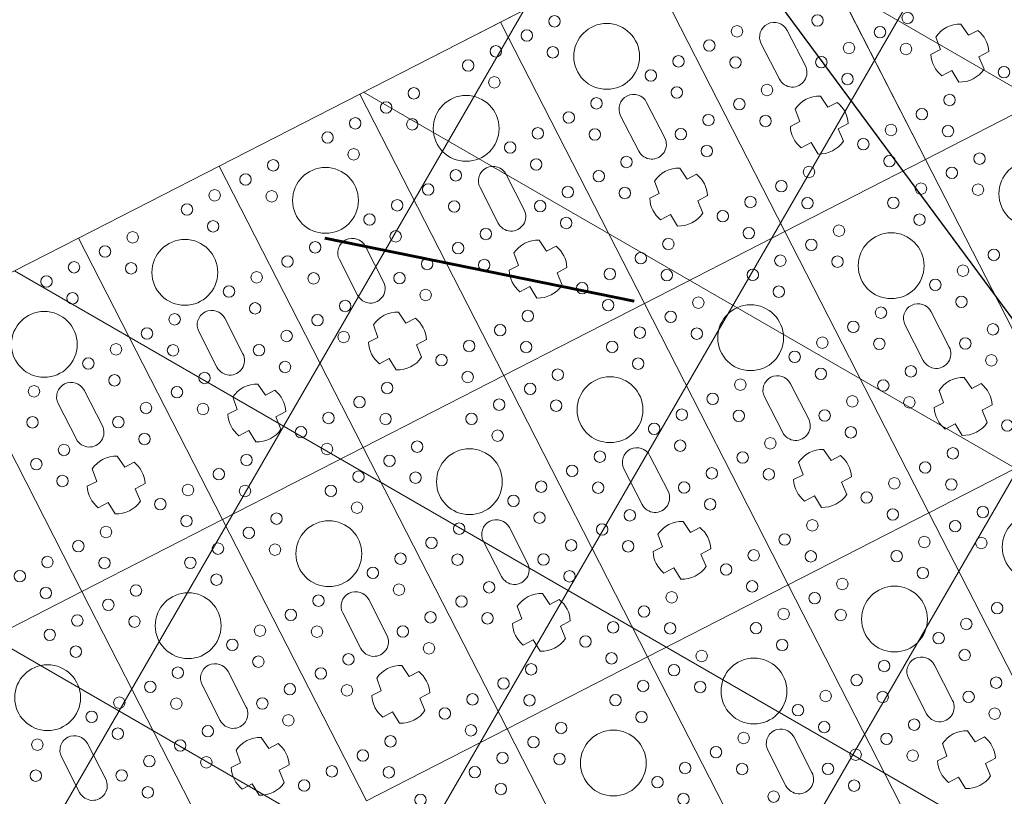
# Model space of a CAD drawing. Header units: metres. Extents: x 7472034 to 8440138, y 5890133 to 5961460.
# Tile 49 of 103: x 8439518.93 to 8439522.67, y 5890371.88 to 5890374.83. Entities that reach past the tile are written whole.
import ezdxf
from ezdxf import colors
from ezdxf.entities.mleader import LeaderData, LeaderLine
from ezdxf.math import Vec2, Vec3

# ---------------------------------------------------------------- set-up
doc = ezdxf.new("R2010")
doc.units = ezdxf.units.M
doc.header["$MEASUREMENT"] = 0
for name, pattern in [('$0$L218_500', [1, 0.5, -0.5]), ('ACAD_ISO03W100', [30, 12, -18]), ('DASHDOT', [25.399999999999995, 12.7, -6.349999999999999, 0, -6.349999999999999]), ('DASHED', [19.049999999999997, 12.7, -6.349999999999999])]:
    doc.linetypes.add(name, pattern=pattern)
doc.layers.get('0').update_dxf_attribs({"linetype": 'CONTINUOUS', "lineweight": 5})
for name, color, linetype, lineweight in [('__GRANICA', 5, 'ACAD_ISO03W100', 80), ('_IS.BLOK.KD.doziemne', 7, 'CONTINUOUS', 5), ('_IS.TCH.V.oddzialywanie', 30, 'DASHED', 60), ('_IS.TCH.V.skrzynki.0', 101, 'CONTINUOUS', 20), ('_IS.TCH.V.skrzynki.1', 97, 'CONTINUOUS', 20), ('_IS.TCH.V.skrzynki.2', 93, 'CONTINUOUS', 20)]:
    doc.layers.add(name, color=color, linetype=linetype, lineweight=lineweight)
doc.layers.add('_IS.A.śmieci', color=21, linetype='CONTINUOUS', lineweight=30, plot=False)
doc.styles.add('RS', font='Romans.shx', dxfattribs={"width": 0.7})

# ---------------------------------------------------------------- blocks, each defined once
blk = doc.blocks.new('A$C57F34CC8')
at = {"layer": '__GRANICA', "color": 246, "lineweight": 60, "ltscale": 0.1}
blk.add_lwpolyline([(104.5474768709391, 61.49084398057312), (124.7534257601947, 8.664832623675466), (116.2782638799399, -2.598389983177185e-07), (87.50180485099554, 5.853071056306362), (75.53745610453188, 9.185393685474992), (65.1202681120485, 10.79332474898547), (52.65768154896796, 12.23814885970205), (35.11359243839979, 14.25579591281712), (31.17050394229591, 14.72508112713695), (-8.847564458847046e-07, 23.87893649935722)], dxfattribs=at)
blk = doc.blocks.new('*U25')
at = {"lineweight": 5}
for p, q in [((1200, 6599.400023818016), (1200, 5999.399999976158)), ((1200.000047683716, 5999.399999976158), (1200.000047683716, 6599.400023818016)), ((854.2000353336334, 6399.411807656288), (854.2000353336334, 6359.277798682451)), ((945.2517032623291, 6357.341433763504), (945.2517032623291, 6399.661098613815)), ((854.2000353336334, 6359.277798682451), (803.9970001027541, 6353.097492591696)), ((995.8718986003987, 6353.33129808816), (945.2517032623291, 6357.341433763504)), ((803.9970001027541, 6245.702531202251), (854.2000353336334, 6239.522225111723)), ((854.2000353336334, 6239.522225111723), (854.2000353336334, 6199.388216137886)), ((945.2517032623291, 6241.45859003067), (995.8718986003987, 6245.468725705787)), ((945.2517032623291, 6199.138925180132), (945.2517032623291, 6241.45859003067)), ((1200.000047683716, 5999.400023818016), (0, 5999.400023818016)), ((0, 5999.399999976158), (1200.000047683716, 5999.399999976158)), ((1200, 5999.400023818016), (1200, 5399.399999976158)), ((2400.000047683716, 5999.400023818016), (1200, 5999.400023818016)), ((1200, 5999.399999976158), (2400.000047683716, 5999.399999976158)), ((1200.000047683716, 5399.399999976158), (1200.000047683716, 5999.400023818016)), ((2400, 5999.400023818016), (2400, 5399.399999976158)), ((2400.000047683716, 5399.399999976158), (2400.000047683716, 5999.400023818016)), ((854.2000353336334, 5799.411807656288), (854.2000353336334, 5759.277798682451)), ((945.2517032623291, 5757.341433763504), (945.2517032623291, 5799.661098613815)), ((2054.200035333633, 5799.411807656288), (2054.200035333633, 5759.277798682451)), ((2145.251703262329, 5757.341433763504), (2145.251703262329, 5799.661098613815)), ((675.6000235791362, 5754.900012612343), (524.4000235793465, 5754.900011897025)), ((854.2000353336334, 5759.277798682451), (803.9970001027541, 5753.097492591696)), ((995.8718986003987, 5753.33129808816), (945.2517032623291, 5757.341433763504)), ((1875.600023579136, 5754.900012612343), (1724.400023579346, 5754.900011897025)), ((2054.200035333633, 5759.277798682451), (2003.997000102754, 5753.097492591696)), ((2195.871898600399, 5753.33129808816), (2145.251703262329, 5757.341433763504)), ((524.4000238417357, 5643.900011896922), (675.6000238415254, 5643.900011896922)), ((803.9970001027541, 5645.702531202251), (854.2000353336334, 5639.522225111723)), ((854.2000353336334, 5639.522225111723), (854.2000353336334, 5599.388216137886)), ((945.2517032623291, 5641.45859003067), (995.8718986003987, 5645.468725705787)), ((945.2517032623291, 5599.138925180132), (945.2517032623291, 5641.45859003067)), ((1724.400023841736, 5643.900011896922), (1875.600023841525, 5643.900011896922)), ((2003.997000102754, 5645.702531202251), (2054.200035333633, 5639.522225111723)), ((2054.200035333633, 5639.522225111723), (2054.200035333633, 5599.388216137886)), ((2145.251703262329, 5641.45859003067), (2195.871898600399, 5645.468725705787)), ((2145.251703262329, 5599.138925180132), (2145.251703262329, 5641.45859003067)), ((0, 5399.400023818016), (0, 4799.399999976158)), ((1200.000047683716, 5399.400023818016), (0, 5399.400023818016)), ((0, 5399.399999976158), (1200.000047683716, 5399.399999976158)), ((1200, 5399.400023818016), (1200, 4799.399999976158)), ((2400.000047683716, 5399.400023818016), (1200, 5399.400023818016)), ((1200, 5399.399999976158), (2400.000047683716, 5399.399999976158)), ((1200.000047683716, 4799.399999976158), (1200.000047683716, 5399.400023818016)), ((2400, 5399.400023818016), (2400, 4799.399999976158)), ((3600.000047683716, 5399.400023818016), (2400, 5399.400023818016)), ((2400, 5399.399999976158), (3600.000047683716, 5399.399999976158)), ((2400.000047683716, 4799.399999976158), (2400.000047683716, 5399.400023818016)), ((854.2000353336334, 5199.411807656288), (854.2000353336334, 5159.277798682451)), ((945.2517032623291, 5157.341433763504), (945.2517032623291, 5199.661098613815)), ((2054.200035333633, 5199.411807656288), (2054.200035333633, 5159.277798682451)), ((2145.251703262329, 5157.341433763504), (2145.251703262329, 5199.661098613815)), ((3254.200035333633, 5199.411807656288), (3254.200035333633, 5159.277798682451)), ((3345.251703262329, 5157.341433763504), (3345.251703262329, 5199.661098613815)), ((675.6000235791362, 5154.900012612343), (524.4000235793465, 5154.900011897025)), ((854.2000353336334, 5159.277798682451), (803.9970001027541, 5153.097492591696)), ((995.8718986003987, 5153.33129808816), (945.2517032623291, 5157.341433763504)), ((1875.600023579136, 5154.900012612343), (1724.400023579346, 5154.900011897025)), ((2054.200035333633, 5159.277798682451), (2003.997000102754, 5153.097492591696)), ((2195.871898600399, 5153.33129808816), (2145.251703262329, 5157.341433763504)), ((3075.600023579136, 5154.900012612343), (2924.400023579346, 5154.900011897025)), ((3254.200035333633, 5159.277798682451), (3203.997000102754, 5153.097492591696)), ((3395.871898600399, 5153.33129808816), (3345.251703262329, 5157.341433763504)), ((524.4000238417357, 5043.900011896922), (675.6000238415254, 5043.900011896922)), ((803.9970001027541, 5045.702531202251), (854.2000353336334, 5039.522225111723)), ((854.2000353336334, 5039.522225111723), (854.2000353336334, 4999.388216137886)), ((945.2517032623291, 5041.45859003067), (995.8718986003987, 5045.468725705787)), ((945.2517032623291, 4999.138925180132), (945.2517032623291, 5041.45859003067)), ((1724.400023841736, 5043.900011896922), (1875.600023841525, 5043.900011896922)), ((2003.997000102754, 5045.702531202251), (2054.200035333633, 5039.522225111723)), ((2054.200035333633, 5039.522225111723), (2054.200035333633, 4999.388216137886)), ((2145.251703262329, 5041.45859003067), (2195.871898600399, 5045.468725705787)), ((2145.251703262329, 4999.138925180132), (2145.251703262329, 5041.45859003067)), ((2924.400023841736, 5043.900011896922), (3075.600023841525, 5043.900011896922)), ((3203.997000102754, 5045.702531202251), (3254.200035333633, 5039.522225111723)), ((3254.200035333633, 5039.522225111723), (3254.200035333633, 4999.388216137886)), ((3345.251703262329, 5041.45859003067), (3395.871898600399, 5045.468725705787)), ((3345.251703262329, 4999.138925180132), (3345.251703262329, 5041.45859003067)), ((0, 4799.400023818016), (0, 4199.399999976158)), ((1200.000047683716, 4799.400023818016), (0, 4799.400023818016)), ((0, 4799.399999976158), (1200.000047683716, 4799.399999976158)), ((1200, 4799.400023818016), (1200, 4199.399999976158)), ((2400.000047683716, 4799.400023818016), (1200, 4799.400023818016)), ((1200, 4799.399999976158), (2400.000047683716, 4799.399999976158)), ((1200.000047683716, 4199.399999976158), (1200.000047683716, 4799.400023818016)), ((2400, 4799.400023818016), (2400, 4199.399999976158)), ((3600.000047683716, 4799.400023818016), (2400, 4799.400023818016)), ((2400, 4799.399999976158), (3600.000047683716, 4799.399999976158)), ((2400.000047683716, 4199.399999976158), (2400.000047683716, 4799.400023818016)), ((854.2000353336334, 4599.411807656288), (854.2000353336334, 4559.277798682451)), ((945.2517032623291, 4557.341433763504), (945.2517032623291, 4599.661098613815)), ((2054.200035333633, 4599.411807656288), (2054.200035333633, 4559.277798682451)), ((2145.251703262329, 4557.341433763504), (2145.251703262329, 4599.661098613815)), ((675.6000235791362, 4554.900012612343), (524.4000235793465, 4554.900011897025)), ((854.2000353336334, 4559.277798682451), (803.9970001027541, 4553.097492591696)), ((995.8718986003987, 4553.33129808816), (945.2517032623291, 4557.341433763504)), ((1875.600023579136, 4554.900012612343), (1724.400023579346, 4554.900011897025)), ((2054.200035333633, 4559.277798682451), (2003.997000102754, 4553.097492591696)), ((2195.871898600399, 4553.33129808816), (2145.251703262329, 4557.341433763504)), ((3075.600023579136, 4554.900012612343), (2924.400023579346, 4554.900011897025)), ((524.4000238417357, 4443.900011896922), (675.6000238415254, 4443.900011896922)), ((803.9970001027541, 4445.702531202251), (854.2000353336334, 4439.522225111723)), ((854.2000353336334, 4439.522225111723), (854.2000353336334, 4399.388216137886)), ((945.2517032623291, 4441.45859003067), (995.8718986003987, 4445.468725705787)), ((945.2517032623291, 4399.138925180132), (945.2517032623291, 4441.45859003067)), ((1724.400023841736, 4443.900011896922), (1875.600023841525, 4443.900011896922)), ((2003.997000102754, 4445.702531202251), (2054.200035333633, 4439.522225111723)), ((2054.200035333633, 4439.522225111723), (2054.200035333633, 4399.388216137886)), ((2145.251703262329, 4441.45859003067), (2195.871898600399, 4445.468725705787)), ((2145.251703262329, 4399.138925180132), (2145.251703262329, 4441.45859003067)), ((2924.400023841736, 4443.900011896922), (3075.600023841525, 4443.900011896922)), ((0, 4199.400023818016), (0, 3599.399999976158)), ((1200.000047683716, 4199.400023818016), (0, 4199.400023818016)), ((0, 4199.399999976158), (1200.000047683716, 4199.399999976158)), ((1200, 4199.400023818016), (1200, 3599.399999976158)), ((2400.000047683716, 4199.400023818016), (1200, 4199.400023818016)), ((1200, 4199.399999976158), (2400.000047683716, 4199.399999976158)), ((1200.000047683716, 3599.399999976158), (1200.000047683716, 4199.400023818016)), ((2400, 4199.400023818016), (2400, 3599.399999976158)), ((3600.000047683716, 4199.400023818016), (2400, 4199.400023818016)), ((2400, 4199.399999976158), (3600.000047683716, 4199.399999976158)), ((2400.000047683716, 3599.399999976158), (2400.000047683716, 4199.400023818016)), ((854.2000353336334, 3999.411807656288), (854.2000353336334, 3959.277798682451)), ((945.2517032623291, 3957.341433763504), (945.2517032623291, 3999.661098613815)), ((2054.200035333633, 3999.411807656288), (2054.200035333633, 3959.277798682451)), ((2145.251703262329, 3957.341433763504), (2145.251703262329, 3999.661098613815)), ((675.6000235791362, 3954.900012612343), (524.4000235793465, 3954.900011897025)), ((854.2000353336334, 3959.277798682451), (803.9970001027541, 3953.097492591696)), ((995.8718986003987, 3953.33129808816), (945.2517032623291, 3957.341433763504)), ((1875.600023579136, 3954.900012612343), (1724.400023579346, 3954.900011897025)), ((2054.200035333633, 3959.277798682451), (2003.997000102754, 3953.097492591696)), ((2195.871898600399, 3953.33129808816), (2145.251703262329, 3957.341433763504)), ((524.4000238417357, 3843.900011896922), (675.6000238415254, 3843.900011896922)), ((803.9970001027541, 3845.702531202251), (854.2000353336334, 3839.522225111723)), ((854.2000353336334, 3839.522225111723), (854.2000353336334, 3799.388216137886)), ((945.2517032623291, 3841.45859003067), (995.8718986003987, 3845.468725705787)), ((945.2517032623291, 3799.138925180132), (945.2517032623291, 3841.45859003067)), ((1724.400023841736, 3843.900011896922), (1875.600023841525, 3843.900011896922)), ((2003.997000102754, 3845.702531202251), (2054.200035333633, 3839.522225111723)), ((2054.200035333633, 3839.522225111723), (2054.200035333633, 3799.388216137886)), ((2145.251703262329, 3841.45859003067), (2195.871898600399, 3845.468725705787)), ((2145.251703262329, 3799.138925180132), (2145.251703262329, 3841.45859003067)), ((0, 3599.400023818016), (0, 2999.399999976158)), ((1200.000047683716, 3599.400023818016), (0, 3599.400023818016)), ((0, 3599.399999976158), (1200.000047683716, 3599.399999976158)), ((1200, 3599.400023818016), (1200, 2999.399999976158)), ((2400.000047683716, 3599.400023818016), (1200, 3599.400023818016)), ((1200, 3599.399999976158), (2400.000047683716, 3599.399999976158)), ((1200.000047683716, 2999.399999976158), (1200.000047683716, 3599.400023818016)), ((2400, 3599.400023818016), (2400, 2999.399999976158)), ((3600.000047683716, 3599.400023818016), (2400, 3599.400023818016)), ((2400, 3599.399999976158), (3600.000047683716, 3599.399999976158)), ((2400.000047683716, 2999.399999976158), (2400.000047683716, 3599.400023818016)), ((854.2000353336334, 3399.411807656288), (854.2000353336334, 3359.277798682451)), ((945.2517032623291, 3357.341433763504), (945.2517032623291, 3399.661098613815)), ((2054.200035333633, 3399.411807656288), (2054.200035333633, 3359.277798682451)), ((2145.251703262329, 3357.341433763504), (2145.251703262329, 3399.661098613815)), ((675.6000235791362, 3354.900012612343), (524.4000235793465, 3354.900011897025)), ((854.2000353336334, 3359.277798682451), (803.9970001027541, 3353.097492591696)), ((995.8718986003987, 3353.33129808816), (945.2517032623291, 3357.341433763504)), ((1875.600023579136, 3354.900012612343), (1724.400023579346, 3354.900011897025)), ((2054.200035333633, 3359.277798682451), (2003.997000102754, 3353.097492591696)), ((2195.871898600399, 3353.33129808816), (2145.251703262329, 3357.341433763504)), ((524.4000238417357, 3243.900011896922), (675.6000238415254, 3243.900011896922)), ((803.9970001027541, 3245.702531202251), (854.2000353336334, 3239.522225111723)), ((854.2000353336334, 3239.522225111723), (854.2000353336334, 3199.388216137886)), ((945.2517032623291, 3241.45859003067), (995.8718986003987, 3245.468725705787)), ((945.2517032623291, 3199.138925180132), (945.2517032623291, 3241.45859003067)), ((1724.400023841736, 3243.900011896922), (1875.600023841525, 3243.900011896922)), ((2003.997000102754, 3245.702531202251), (2054.200035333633, 3239.522225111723)), ((2054.200035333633, 3239.522225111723), (2054.200035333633, 3199.388216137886)), ((2145.251703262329, 3241.45859003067), (2195.871898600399, 3245.468725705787)), ((2145.251703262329, 3199.138925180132), (2145.251703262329, 3241.45859003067)), ((0, 2999.400023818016), (0, 2399.399999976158)), ((1200.000047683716, 2999.400023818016), (0, 2999.400023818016)), ((0, 2999.399999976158), (1200.000047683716, 2999.399999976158)), ((1200, 2999.400023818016), (1200, 2399.399999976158)), ((2400.000047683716, 2999.400023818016), (1200, 2999.400023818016)), ((1200, 2999.399999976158), (2400.000047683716, 2999.399999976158)), ((1200.000047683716, 2399.399999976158), (1200.000047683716, 2999.400023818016)), ((854.2000353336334, 2799.411807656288), (854.2000353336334, 2759.277798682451)), ((945.2517032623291, 2757.341433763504), (945.2517032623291, 2799.661098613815)), ((2054.200035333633, 2799.411807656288), (2054.200035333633, 2759.277798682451)), ((2145.251703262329, 2757.341433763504), (2145.251703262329, 2799.661098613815)), ((675.6000235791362, 2754.900012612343), (524.4000235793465, 2754.900011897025)), ((854.2000353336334, 2759.277798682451), (803.9970001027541, 2753.097492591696)), ((995.8718986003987, 2753.33129808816), (945.2517032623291, 2757.341433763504)), ((1875.600023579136, 2754.900012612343), (1724.400023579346, 2754.900011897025)), ((2054.200035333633, 2759.277798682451), (2003.997000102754, 2753.097492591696)), ((2195.871898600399, 2753.33129808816), (2145.251703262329, 2757.341433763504)), ((524.4000238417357, 2643.900011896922), (675.6000238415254, 2643.900011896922)), ((803.9970001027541, 2645.702531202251), (854.2000353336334, 2639.522225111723)), ((854.2000353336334, 2639.522225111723), (854.2000353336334, 2599.388216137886)), ((945.2517032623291, 2641.45859003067), (995.8718986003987, 2645.468725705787)), ((945.2517032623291, 2599.138925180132), (945.2517032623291, 2641.45859003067)), ((1724.400023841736, 2643.900011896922), (1875.600023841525, 2643.900011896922)), ((2003.997000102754, 2645.702531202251), (2054.200035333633, 2639.522225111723)), ((2054.200035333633, 2639.522225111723), (2054.200035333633, 2599.388216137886)), ((2145.251703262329, 2641.45859003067), (2195.871898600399, 2645.468725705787)), ((2145.251703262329, 2599.138925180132), (2145.251703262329, 2641.45859003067)), ((1200.000047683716, 2399.400023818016), (0, 2399.400023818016)), ((0, 2399.399999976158), (1200.000047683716, 2399.399999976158)), ((1200, 2399.400023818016), (1200, 1799.399999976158)), ((2400.000047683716, 2399.400023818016), (1200, 2399.400023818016)), ((1200, 2399.399999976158), (2400.000047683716, 2399.399999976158)), ((1200.000047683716, 1799.399999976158), (1200.000047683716, 2399.400023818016)), ((1875.600023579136, 2154.900012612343), (1724.400023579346, 2154.900011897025)), ((1724.400023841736, 2043.900011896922), (1875.600023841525, 2043.900011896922))]:
    blk.add_line(p, q, dxfattribs=at)
for centre, radius in [((1040.936357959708, 6415.400011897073), 21.7392778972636), ((1500.000023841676, 6299.400011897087), 125), ((690.9363579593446, 6183.400011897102), 21.73927789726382), ((1040.936357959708, 6183.400011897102), 21.7392778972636), ((1290.936357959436, 6183.400011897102), 21.73927789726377), ((793.127355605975, 6124.400011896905), 21.7392778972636), ((1143.127355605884, 6124.400011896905), 21.7392778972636), ((1393.127355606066, 6124.400011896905), 21.73927789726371), ((690.9363579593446, 6065.400011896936), 21.73927789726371), ((1040.936357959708, 6065.400011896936), 21.7392778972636), ((1290.936357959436, 6065.400011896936), 21.73927789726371), ((1640.936357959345, 6065.400011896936), 21.73927789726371), ((690.9363579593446, 5933.400011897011), 21.73927789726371), ((1040.936357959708, 5933.400011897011), 21.7392778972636), ((1290.936357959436, 5933.400011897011), 21.7392778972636), ((1640.936357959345, 5933.400011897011), 21.7392778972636), ((1890.936357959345, 5933.400011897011), 21.73927789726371), ((543.127355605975, 5874.400011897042), 21.7392778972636), ((793.127355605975, 5874.400011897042), 21.7392778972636), ((1143.127355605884, 5874.400011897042), 21.7392778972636), ((1393.127355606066, 5874.400011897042), 21.73927789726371), ((1743.127355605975, 5874.400011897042), 21.7392778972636), ((1993.127355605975, 5874.400011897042), 21.7392778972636), ((690.9363579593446, 5815.400011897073), 21.7392778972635), ((1040.936357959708, 5815.400011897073), 21.7392778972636), ((1290.936357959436, 5815.400011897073), 21.73927789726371), ((1640.936357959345, 5815.400011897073), 21.73927789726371), ((1890.936357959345, 5815.400011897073), 21.7392778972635), ((2240.936357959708, 5815.400011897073), 21.7392778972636), ((1500.000023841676, 5699.400011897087), 125), ((2700.000023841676, 5699.400011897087), 125), ((440.9363579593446, 5583.400011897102), 21.73927789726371), ((690.9363579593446, 5583.400011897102), 21.73927789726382), ((1040.936357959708, 5583.400011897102), 21.7392778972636), ((1290.936357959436, 5583.400011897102), 21.73927789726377), ((1640.936357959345, 5583.400011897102), 21.73927789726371), ((1890.936357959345, 5583.400011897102), 21.73927789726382), ((2240.936357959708, 5583.400011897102), 21.7392778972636), ((2490.936357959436, 5583.400011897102), 21.73927789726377), ((543.127355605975, 5524.400011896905), 21.7392778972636), ((793.127355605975, 5524.400011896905), 21.7392778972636), ((1143.127355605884, 5524.400011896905), 21.7392778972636), ((1393.127355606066, 5524.400011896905), 21.73927789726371), ((1743.127355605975, 5524.400011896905), 21.7392778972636), ((1993.127355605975, 5524.400011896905), 21.7392778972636), ((2343.127355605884, 5524.400011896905), 21.7392778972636), ((2593.127355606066, 5524.400011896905), 21.73927789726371), ((440.9363579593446, 5465.400011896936), 21.73927789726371), ((690.9363579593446, 5465.400011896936), 21.73927789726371), ((1040.936357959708, 5465.400011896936), 21.7392778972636), ((1290.936357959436, 5465.400011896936), 21.73927789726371), ((1640.936357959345, 5465.400011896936), 21.73927789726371), ((1890.936357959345, 5465.400011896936), 21.73927789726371), ((2240.936357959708, 5465.400011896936), 21.7392778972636), ((2490.936357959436, 5465.400011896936), 21.73927789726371), ((2840.936357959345, 5465.400011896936), 21.73927789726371), ((440.9363579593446, 5333.400011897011), 21.7392778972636), ((690.9363579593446, 5333.400011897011), 21.73927789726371), ((1040.936357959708, 5333.400011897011), 21.7392778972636), ((1290.936357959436, 5333.400011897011), 21.7392778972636), ((1640.936357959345, 5333.400011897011), 21.7392778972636), ((1890.936357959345, 5333.400011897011), 21.73927789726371), ((2240.936357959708, 5333.400011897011), 21.7392778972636), ((2490.936357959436, 5333.400011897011), 21.7392778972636), ((2840.936357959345, 5333.400011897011), 21.7392778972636), ((3090.936357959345, 5333.400011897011), 21.73927789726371), ((543.127355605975, 5274.400011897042), 21.7392778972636), ((793.127355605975, 5274.400011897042), 21.7392778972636), ((1143.127355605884, 5274.400011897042), 21.7392778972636), ((1393.127355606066, 5274.400011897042), 21.73927789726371), ((1743.127355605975, 5274.400011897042), 21.7392778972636), ((1993.127355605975, 5274.400011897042), 21.7392778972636), ((2343.127355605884, 5274.400011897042), 21.7392778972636), ((2593.127355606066, 5274.400011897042), 21.73927789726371), ((2943.127355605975, 5274.400011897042), 21.7392778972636), ((3193.127355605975, 5274.400011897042), 21.7392778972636), ((440.9363579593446, 5215.400011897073), 21.73927789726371), ((690.9363579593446, 5215.400011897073), 21.7392778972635), ((1040.936357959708, 5215.400011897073), 21.7392778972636), ((1290.936357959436, 5215.400011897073), 21.73927789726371), ((1640.936357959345, 5215.400011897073), 21.73927789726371), ((1890.936357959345, 5215.400011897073), 21.7392778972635), ((2240.936357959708, 5215.400011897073), 21.7392778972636), ((2490.936357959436, 5215.400011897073), 21.73927789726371), ((2840.936357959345, 5215.400011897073), 21.73927789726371), ((3090.936357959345, 5215.400011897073), 21.7392778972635), ((300.000023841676, 5099.400011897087), 125), ((1500.000023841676, 5099.400011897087), 125), ((2700.000023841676, 5099.400011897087), 125), ((90.93635795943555, 4983.400011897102), 21.73927789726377), ((440.9363579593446, 4983.400011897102), 21.73927789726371), ((690.9363579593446, 4983.400011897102), 21.73927789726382), ((1040.936357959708, 4983.400011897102), 21.7392778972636), ((1290.936357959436, 4983.400011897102), 21.73927789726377), ((1640.936357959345, 4983.400011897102), 21.73927789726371), ((1890.936357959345, 4983.400011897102), 21.73927789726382), ((2240.936357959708, 4983.400011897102), 21.7392778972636), ((2490.936357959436, 4983.400011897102), 21.73927789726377), ((2840.936357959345, 4983.400011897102), 21.73927789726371), ((3090.936357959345, 4983.400011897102), 21.73927789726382), ((193.127355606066, 4924.400011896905), 21.73927789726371), ((543.127355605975, 4924.400011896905), 21.7392778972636), ((793.127355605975, 4924.400011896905), 21.7392778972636), ((1143.127355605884, 4924.400011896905), 21.7392778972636), ((1393.127355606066, 4924.400011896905), 21.73927789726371), ((1743.127355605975, 4924.400011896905), 21.7392778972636), ((1993.127355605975, 4924.400011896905), 21.7392778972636), ((2343.127355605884, 4924.400011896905), 21.7392778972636), ((2593.127355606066, 4924.400011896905), 21.73927789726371), ((2943.127355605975, 4924.400011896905), 21.7392778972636), ((3193.127355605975, 4924.400011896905), 21.7392778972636), ((90.93635795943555, 4865.400011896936), 21.73927789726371), ((440.9363579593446, 4865.400011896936), 21.73927789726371), ((690.9363579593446, 4865.400011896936), 21.73927789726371), ((1040.936357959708, 4865.400011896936), 21.7392778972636), ((1290.936357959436, 4865.400011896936), 21.73927789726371), ((1640.936357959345, 4865.400011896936), 21.73927789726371), ((1890.936357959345, 4865.400011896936), 21.73927789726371), ((2240.936357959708, 4865.400011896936), 21.7392778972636), ((2490.936357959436, 4865.400011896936), 21.73927789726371), ((2840.936357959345, 4865.400011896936), 21.73927789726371), ((3090.936357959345, 4865.400011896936), 21.73927789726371), ((90.93635795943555, 4733.400011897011), 21.7392778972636), ((440.9363579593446, 4733.400011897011), 21.7392778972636), ((690.9363579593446, 4733.400011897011), 21.73927789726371), ((1040.936357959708, 4733.400011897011), 21.7392778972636), ((1290.936357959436, 4733.400011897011), 21.7392778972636), ((1640.936357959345, 4733.400011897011), 21.7392778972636), ((1890.936357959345, 4733.400011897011), 21.73927789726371), ((2240.936357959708, 4733.400011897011), 21.7392778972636), ((2490.936357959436, 4733.400011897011), 21.7392778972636), ((2840.936357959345, 4733.400011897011), 21.7392778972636), ((3090.936357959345, 4733.400011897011), 21.73927789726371), ((193.127355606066, 4674.400011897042), 21.73927789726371), ((543.127355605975, 4674.400011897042), 21.7392778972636), ((793.127355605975, 4674.400011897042), 21.7392778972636), ((1143.127355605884, 4674.400011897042), 21.7392778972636), ((1393.127355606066, 4674.400011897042), 21.73927789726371), ((1743.127355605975, 4674.400011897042), 21.7392778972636), ((1993.127355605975, 4674.400011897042), 21.7392778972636), ((2343.127355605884, 4674.400011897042), 21.7392778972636), ((2593.127355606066, 4674.400011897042), 21.73927789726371), ((2943.127355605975, 4674.400011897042), 21.7392778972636), ((3193.127355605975, 4674.400011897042), 21.7392778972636), ((90.93635795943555, 4615.400011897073), 21.73927789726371), ((300.000023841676, 4499.400011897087), 125), ((440.9363579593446, 4615.400011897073), 21.73927789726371), ((690.9363579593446, 4615.400011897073), 21.7392778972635), ((1040.936357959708, 4615.400011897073), 21.7392778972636), ((1290.936357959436, 4615.400011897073), 21.73927789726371), ((1500.000023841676, 4499.400011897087), 125), ((1640.936357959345, 4615.400011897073), 21.73927789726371), ((1890.936357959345, 4615.400011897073), 21.7392778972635), ((2240.936357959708, 4615.400011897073), 21.7392778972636), ((2490.936357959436, 4615.400011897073), 21.73927789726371), ((2700.000023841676, 4499.400011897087), 125), ((2840.936357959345, 4615.400011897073), 21.73927789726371), ((3090.936357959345, 4615.400011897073), 21.7392778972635), ((90.93635795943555, 4383.400011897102), 21.73927789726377), ((440.9363579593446, 4383.400011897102), 21.73927789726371), ((690.9363579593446, 4383.400011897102), 21.73927789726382), ((1040.936357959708, 4383.400011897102), 21.7392778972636), ((1290.936357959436, 4383.400011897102), 21.73927789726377), ((1640.936357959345, 4383.400011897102), 21.73927789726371), ((1890.936357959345, 4383.400011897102), 21.73927789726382), ((2240.936357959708, 4383.400011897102), 21.7392778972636), ((2490.936357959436, 4383.400011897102), 21.73927789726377), ((2840.936357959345, 4383.400011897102), 21.73927789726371), ((3090.936357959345, 4383.400011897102), 21.73927789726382), ((193.127355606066, 4324.400011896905), 21.73927789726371), ((543.127355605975, 4324.400011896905), 21.7392778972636), ((793.127355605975, 4324.400011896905), 21.7392778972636), ((1143.127355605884, 4324.400011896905), 21.7392778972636), ((1393.127355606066, 4324.400011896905), 21.73927789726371), ((1743.127355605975, 4324.400011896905), 21.7392778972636), ((1993.127355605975, 4324.400011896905), 21.7392778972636), ((2343.127355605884, 4324.400011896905), 21.7392778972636), ((2593.127355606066, 4324.400011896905), 21.73927789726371), ((2943.127355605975, 4324.400011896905), 21.7392778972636), ((90.93635795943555, 4265.400011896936), 21.73927789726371), ((440.9363579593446, 4265.400011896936), 21.73927789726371), ((690.9363579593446, 4265.400011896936), 21.73927789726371), ((1040.936357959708, 4265.400011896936), 21.7392778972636), ((1290.936357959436, 4265.400011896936), 21.73927789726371), ((1640.936357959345, 4265.400011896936), 21.73927789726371), ((1890.936357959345, 4265.400011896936), 21.73927789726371), ((2240.936357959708, 4265.400011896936), 21.7392778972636), ((2490.936357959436, 4265.400011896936), 21.73927789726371), ((2840.936357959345, 4265.400011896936), 21.73927789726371), ((90.93635795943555, 4133.400011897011), 21.7392778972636), ((440.9363579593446, 4133.400011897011), 21.7392778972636), ((690.9363579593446, 4133.400011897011), 21.73927789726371), ((1040.936357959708, 4133.400011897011), 21.7392778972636), ((1290.936357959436, 4133.400011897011), 21.7392778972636), ((1640.936357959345, 4133.400011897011), 21.7392778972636), ((1890.936357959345, 4133.400011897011), 21.73927789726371), ((2240.936357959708, 4133.400011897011), 21.7392778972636), ((2490.936357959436, 4133.400011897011), 21.7392778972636), ((2840.936357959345, 4133.400011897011), 21.7392778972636), ((193.127355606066, 4074.400011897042), 21.73927789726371), ((543.127355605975, 4074.400011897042), 21.7392778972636), ((793.127355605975, 4074.400011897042), 21.7392778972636), ((1143.127355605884, 4074.400011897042), 21.7392778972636), ((1393.127355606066, 4074.400011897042), 21.73927789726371), ((1743.127355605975, 4074.400011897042), 21.7392778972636), ((1993.127355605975, 4074.400011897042), 21.7392778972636), ((2343.127355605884, 4074.400011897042), 21.7392778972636), ((2593.127355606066, 4074.400011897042), 21.73927789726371), ((2943.127355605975, 4074.400011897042), 21.7392778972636), ((90.93635795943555, 4015.400011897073), 21.73927789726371), ((300.000023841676, 3899.400011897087), 125), ((440.9363579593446, 4015.400011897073), 21.73927789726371), ((690.9363579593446, 4015.400011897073), 21.7392778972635), ((1040.936357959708, 4015.400011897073), 21.7392778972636), ((1290.936357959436, 4015.400011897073), 21.73927789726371), ((1500.000023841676, 3899.400011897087), 125), ((1640.936357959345, 4015.400011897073), 21.73927789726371), ((1890.936357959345, 4015.400011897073), 21.7392778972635), ((2240.936357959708, 4015.400011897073), 21.7392778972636), ((2490.936357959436, 4015.400011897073), 21.73927789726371), ((2700.000023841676, 3899.400011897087), 125), ((2840.936357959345, 4015.400011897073), 21.73927789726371), ((90.93635795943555, 3783.400011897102), 21.73927789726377), ((440.9363579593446, 3783.400011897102), 21.73927789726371), ((690.9363579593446, 3783.400011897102), 21.73927789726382), ((1040.936357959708, 3783.400011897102), 21.7392778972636), ((1290.936357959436, 3783.400011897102), 21.73927789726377), ((1640.936357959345, 3783.400011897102), 21.73927789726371), ((1890.936357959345, 3783.400011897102), 21.73927789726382), ((2240.936357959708, 3783.400011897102), 21.7392778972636), ((2490.936357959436, 3783.400011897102), 21.73927789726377), ((193.127355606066, 3724.400011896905), 21.73927789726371), ((543.127355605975, 3724.400011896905), 21.7392778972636), ((793.127355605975, 3724.400011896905), 21.7392778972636), ((1143.127355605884, 3724.400011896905), 21.7392778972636), ((1393.127355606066, 3724.400011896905), 21.73927789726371), ((1743.127355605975, 3724.400011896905), 21.7392778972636), ((1993.127355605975, 3724.400011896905), 21.7392778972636), ((2343.127355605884, 3724.400011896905), 21.7392778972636), ((2593.127355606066, 3724.400011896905), 21.73927789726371), ((90.93635795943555, 3665.400011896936), 21.73927789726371), ((440.9363579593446, 3665.400011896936), 21.73927789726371), ((690.9363579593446, 3665.400011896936), 21.73927789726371), ((1040.936357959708, 3665.400011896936), 21.7392778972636), ((1290.936357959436, 3665.400011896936), 21.73927789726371), ((1640.936357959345, 3665.400011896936), 21.73927789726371), ((1890.936357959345, 3665.400011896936), 21.73927789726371), ((2240.936357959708, 3665.400011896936), 21.7392778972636), ((2490.936357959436, 3665.400011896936), 21.73927789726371), ((90.93635795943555, 3533.400011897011), 21.7392778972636), ((440.9363579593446, 3533.400011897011), 21.7392778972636), ((690.9363579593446, 3533.400011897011), 21.73927789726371), ((1040.936357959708, 3533.400011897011), 21.7392778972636), ((1290.936357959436, 3533.400011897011), 21.7392778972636), ((1640.936357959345, 3533.400011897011), 21.7392778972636), ((1890.936357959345, 3533.400011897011), 21.73927789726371), ((2240.936357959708, 3533.400011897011), 21.7392778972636), ((2490.936357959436, 3533.400011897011), 21.7392778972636), ((193.127355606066, 3474.400011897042), 21.73927789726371), ((543.127355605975, 3474.400011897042), 21.7392778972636), ((793.127355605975, 3474.400011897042), 21.7392778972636), ((1143.127355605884, 3474.400011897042), 21.7392778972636), ((1393.127355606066, 3474.400011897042), 21.73927789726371), ((1743.127355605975, 3474.400011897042), 21.7392778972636), ((1993.127355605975, 3474.400011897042), 21.7392778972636), ((2343.127355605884, 3474.400011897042), 21.7392778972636), ((2593.127355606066, 3474.400011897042), 21.73927789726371), ((90.93635795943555, 3415.400011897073), 21.73927789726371), ((300.000023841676, 3299.400011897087), 125), ((440.9363579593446, 3415.400011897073), 21.73927789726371), ((690.9363579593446, 3415.400011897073), 21.7392778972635), ((1040.936357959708, 3415.400011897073), 21.7392778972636), ((1290.936357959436, 3415.400011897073), 21.73927789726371), ((1500.000023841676, 3299.400011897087), 125), ((1640.936357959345, 3415.400011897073), 21.73927789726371), ((1890.936357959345, 3415.400011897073), 21.7392778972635), ((2240.936357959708, 3415.400011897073), 21.7392778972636), ((2490.936357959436, 3415.400011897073), 21.73927789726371), ((90.93635795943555, 3183.400011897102), 21.73927789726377), ((440.9363579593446, 3183.400011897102), 21.73927789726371), ((690.9363579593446, 3183.400011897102), 21.73927789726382), ((1040.936357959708, 3183.400011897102), 21.7392778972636), ((1290.936357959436, 3183.400011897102), 21.73927789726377), ((1640.936357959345, 3183.400011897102), 21.73927789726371), ((1890.936357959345, 3183.400011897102), 21.73927789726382), ((2240.936357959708, 3183.400011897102), 21.7392778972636), ((2490.936357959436, 3183.400011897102), 21.73927789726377), ((193.127355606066, 3124.400011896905), 21.73927789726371), ((543.127355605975, 3124.400011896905), 21.7392778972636), ((793.127355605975, 3124.400011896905), 21.7392778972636), ((1143.127355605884, 3124.400011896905), 21.7392778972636), ((1393.127355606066, 3124.400011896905), 21.73927789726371), ((1743.127355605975, 3124.400011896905), 21.7392778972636), ((1993.127355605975, 3124.400011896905), 21.7392778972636), ((2343.127355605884, 3124.400011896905), 21.7392778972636), ((90.93635795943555, 3065.400011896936), 21.73927789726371), ((440.9363579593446, 3065.400011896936), 21.73927789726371), ((690.9363579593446, 3065.400011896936), 21.73927789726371), ((1040.936357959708, 3065.400011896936), 21.7392778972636), ((1290.936357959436, 3065.400011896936), 21.73927789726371), ((1640.936357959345, 3065.400011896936), 21.73927789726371), ((1890.936357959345, 3065.400011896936), 21.73927789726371), ((2240.936357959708, 3065.400011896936), 21.7392778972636), ((90.93635795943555, 2933.400011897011), 21.7392778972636), ((440.9363579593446, 2933.400011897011), 21.7392778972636), ((690.9363579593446, 2933.400011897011), 21.73927789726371), ((1040.936357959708, 2933.400011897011), 21.7392778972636), ((1290.936357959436, 2933.400011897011), 21.7392778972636), ((1640.936357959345, 2933.400011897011), 21.7392778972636), ((1890.936357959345, 2933.400011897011), 21.73927789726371), ((2240.936357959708, 2933.400011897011), 21.7392778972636), ((193.127355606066, 2874.400011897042), 21.73927789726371), ((543.127355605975, 2874.400011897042), 21.7392778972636), ((793.127355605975, 2874.400011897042), 21.7392778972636), ((1143.127355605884, 2874.400011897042), 21.7392778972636), ((1393.127355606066, 2874.400011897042), 21.73927789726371), ((1743.127355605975, 2874.400011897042), 21.7392778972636), ((1993.127355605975, 2874.400011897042), 21.7392778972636), ((90.93635795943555, 2815.400011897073), 21.73927789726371), ((300.000023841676, 2699.400011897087), 125), ((440.9363579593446, 2815.400011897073), 21.73927789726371), ((690.9363579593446, 2815.400011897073), 21.7392778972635), ((1040.936357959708, 2815.400011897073), 21.7392778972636), ((1290.936357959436, 2815.400011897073), 21.73927789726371), ((1500.000023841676, 2699.400011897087), 125), ((1640.936357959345, 2815.400011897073), 21.73927789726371), ((1890.936357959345, 2815.400011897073), 21.7392778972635), ((2240.936357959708, 2815.400011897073), 21.7392778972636), ((440.9363579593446, 2583.400011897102), 21.73927789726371), ((690.9363579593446, 2583.400011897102), 21.73927789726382), ((1040.936357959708, 2583.400011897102), 21.7392778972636), ((1290.936357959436, 2583.400011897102), 21.73927789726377), ((1640.936357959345, 2583.400011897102), 21.73927789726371), ((1890.936357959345, 2583.400011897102), 21.73927789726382), ((543.127355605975, 2524.400011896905), 21.7392778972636), ((793.127355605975, 2524.400011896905), 21.7392778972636), ((1143.127355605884, 2524.400011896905), 21.7392778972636), ((1393.127355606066, 2524.400011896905), 21.73927789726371), ((1743.127355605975, 2524.400011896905), 21.7392778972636), ((1993.127355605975, 2524.400011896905), 21.7392778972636), ((690.9363579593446, 2465.400011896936), 21.73927789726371), ((1040.936357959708, 2465.400011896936), 21.7392778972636), ((1290.936357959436, 2465.400011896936), 21.73927789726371), ((1640.936357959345, 2465.400011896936), 21.73927789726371), ((1890.936357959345, 2465.400011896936), 21.73927789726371), ((1040.936357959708, 2333.400011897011), 21.7392778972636), ((1290.936357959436, 2333.400011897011), 21.7392778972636), ((1640.936357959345, 2333.400011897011), 21.7392778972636), ((1890.936357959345, 2333.400011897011), 21.73927789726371), ((1143.127355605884, 2274.400011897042), 21.7392778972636), ((1393.127355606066, 2274.400011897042), 21.73927789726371), ((1743.127355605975, 2274.400011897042), 21.7392778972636), ((1993.127355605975, 2274.400011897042), 21.7392778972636), ((1040.936357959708, 2215.400011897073), 21.7392778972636), ((1290.936357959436, 2215.400011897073), 21.73927789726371), ((1500.000023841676, 2099.400011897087), 125), ((1640.936357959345, 2215.400011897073), 21.73927789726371), ((1890.936357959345, 2215.400011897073), 21.7392778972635), ((1640.936357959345, 1983.400011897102), 21.73927789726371), ((1743.127355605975, 1924.400011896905), 21.7392778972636)]:
    blk.add_circle(centre, radius, dxfattribs=at)
for centre, radius, start, end in [((900.0000238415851, 6299.400011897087), 110, 65.7085151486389, 114.6052205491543), ((900.0000238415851, 6299.400011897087), 109.9999999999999, 150.7803558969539, 209.2196441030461), ((900.0000238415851, 6299.400011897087), 110.0000000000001, 330.640722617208, 29.359277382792), ((900.0000238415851, 6299.400011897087), 110, 245.3947794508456, 294.2914848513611), ((900.0000238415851, 5699.400011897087), 110, 65.7085151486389, 114.6052205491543), ((2100.000023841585, 5699.400011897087), 110, 65.70851514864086, 114.6052205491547), ((524.4000238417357, 5699.400011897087), 55.50000000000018, 90.00000026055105, 270), ((675.6000238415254, 5699.400011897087), 55.50000000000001, 270, 90.00000026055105), ((900.0000238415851, 5699.400011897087), 109.9999999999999, 150.7803558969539, 209.2196441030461), ((900.0000238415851, 5699.400011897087), 110.0000000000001, 330.640722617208, 29.359277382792), ((1724.400023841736, 5699.400011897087), 55.50000000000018, 90.00000026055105, 270), ((1875.600023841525, 5699.400011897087), 55.50000000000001, 270, 90.00000026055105), ((2100.000023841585, 5699.400011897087), 109.9999999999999, 150.7803558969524, 209.2196441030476), ((2100.000023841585, 5699.400011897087), 110.0000000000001, 330.640722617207, 29.35927738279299), ((900.0000238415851, 5699.400011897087), 110, 245.3947794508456, 294.2914848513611), ((2100.000023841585, 5699.400011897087), 110, 245.3947794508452, 294.2914848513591), ((900.0000238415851, 5099.400011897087), 110, 65.7085151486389, 114.6052205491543), ((2100.000023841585, 5099.400011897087), 110, 65.70851514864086, 114.6052205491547), ((3300.000023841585, 5099.400011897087), 110, 65.70851514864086, 114.6052205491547), ((524.4000238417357, 5099.400011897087), 55.50000000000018, 90.00000026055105, 270), ((675.6000238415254, 5099.400011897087), 55.50000000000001, 270, 90.00000026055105), ((900.0000238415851, 5099.400011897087), 109.9999999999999, 150.7803558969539, 209.2196441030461), ((900.0000238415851, 5099.400011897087), 110.0000000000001, 330.640722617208, 29.359277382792), ((1724.400023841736, 5099.400011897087), 55.50000000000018, 90.00000026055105, 270), ((1875.600023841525, 5099.400011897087), 55.50000000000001, 270, 90.00000026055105), ((2100.000023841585, 5099.400011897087), 109.9999999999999, 150.7803558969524, 209.2196441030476), ((2100.000023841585, 5099.400011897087), 110.0000000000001, 330.640722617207, 29.35927738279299), ((2924.400023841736, 5099.400011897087), 55.50000000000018, 90.00000026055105, 270), ((3075.600023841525, 5099.400011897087), 55.50000000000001, 270, 90.00000026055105), ((3300.000023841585, 5099.400011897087), 109.9999999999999, 150.7803558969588, 209.2196441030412), ((3300.000023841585, 5099.400011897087), 110.0000000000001, 330.640722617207, 29.35927738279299), ((900.0000238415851, 5099.400011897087), 110, 245.3947794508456, 294.2914848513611), ((2100.000023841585, 5099.400011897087), 110, 245.3947794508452, 294.2914848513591), ((3300.000023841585, 5099.400011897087), 110, 245.3947794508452, 294.2914848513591), ((900.0000238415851, 4499.400011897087), 110, 65.7085151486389, 114.6052205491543), ((2100.000023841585, 4499.400011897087), 110, 65.70851514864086, 114.6052205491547), ((524.4000238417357, 4499.400011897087), 55.50000000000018, 90.00000026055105, 270), ((675.6000238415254, 4499.400011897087), 55.50000000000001, 270, 90.00000026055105), ((900.0000238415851, 4499.400011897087), 109.9999999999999, 150.7803558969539, 209.2196441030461), ((900.0000238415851, 4499.400011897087), 110.0000000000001, 330.640722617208, 29.359277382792), ((1724.400023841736, 4499.400011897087), 55.50000000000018, 90.00000026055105, 270), ((1875.600023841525, 4499.400011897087), 55.50000000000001, 270, 90.00000026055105), ((2100.000023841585, 4499.400011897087), 109.9999999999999, 150.7803558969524, 209.2196441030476), ((2100.000023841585, 4499.400011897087), 110.0000000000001, 330.640722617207, 29.35927738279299), ((2924.400023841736, 4499.400011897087), 55.50000000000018, 90.00000026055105, 270), ((3075.600023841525, 4499.400011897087), 55.50000000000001, 270, 90.00000026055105), ((900.0000238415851, 4499.400011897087), 110, 245.3947794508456, 294.2914848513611), ((2100.000023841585, 4499.400011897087), 110, 245.3947794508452, 294.2914848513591), ((900.0000238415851, 3899.400011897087), 110, 65.70851514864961, 114.6052205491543), ((2100.000023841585, 3899.400011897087), 110, 65.70851514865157, 114.6052205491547), ((524.4000238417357, 3899.400011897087), 55.50000000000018, 90.00000026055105, 270), ((675.6000238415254, 3899.400011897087), 55.50000000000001, 270, 90.00000026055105), ((900.0000238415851, 3899.400011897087), 109.9999999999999, 150.7803558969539, 209.2196441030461), ((900.0000238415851, 3899.400011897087), 110.0000000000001, 330.6407226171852, 29.35927738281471), ((1724.400023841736, 3899.400011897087), 55.50000000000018, 90.00000026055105, 270), ((1875.600023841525, 3899.400011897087), 55.50000000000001, 270, 90.00000026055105), ((2100.000023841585, 3899.400011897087), 109.9999999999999, 150.7803558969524, 209.2196441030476), ((2100.000023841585, 3899.400011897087), 110.0000000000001, 330.6407226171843, 29.35927738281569), ((900.0000238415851, 3899.400011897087), 110, 245.3947794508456, 294.2914848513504), ((2100.000023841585, 3899.400011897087), 110, 245.3947794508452, 294.2914848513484), ((900.0000238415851, 3299.400011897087), 110, 65.70851514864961, 114.6052205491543), ((2100.000023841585, 3299.400011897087), 110, 65.70851514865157, 114.6052205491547), ((524.4000238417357, 3299.400011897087), 55.50000000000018, 90.00000026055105, 270), ((675.6000238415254, 3299.400011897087), 55.50000000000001, 270, 90.00000026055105), ((900.0000238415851, 3299.400011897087), 109.9999999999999, 150.7803558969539, 209.2196441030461), ((900.0000238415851, 3299.400011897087), 110.0000000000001, 330.6407226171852, 29.35927738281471), ((1724.400023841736, 3299.400011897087), 55.50000000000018, 90.00000026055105, 270), ((1875.600023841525, 3299.400011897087), 55.50000000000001, 270, 90.00000026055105), ((2100.000023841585, 3299.400011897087), 109.9999999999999, 150.7803558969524, 209.2196441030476), ((2100.000023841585, 3299.400011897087), 110.0000000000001, 330.6407226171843, 29.35927738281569), ((900.0000238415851, 3299.400011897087), 110, 245.3947794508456, 294.2914848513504), ((2100.000023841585, 3299.400011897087), 110, 245.3947794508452, 294.2914848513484), ((900.0000238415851, 2699.400011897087), 110, 65.70851514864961, 114.6052205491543), ((2100.000023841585, 2699.400011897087), 110, 65.70851514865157, 114.6052205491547), ((524.4000238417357, 2699.400011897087), 55.50000000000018, 90.00000026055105, 270), ((675.6000238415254, 2699.400011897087), 55.50000000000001, 270, 90.00000026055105), ((900.0000238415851, 2699.400011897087), 109.9999999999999, 150.7803558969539, 209.2196441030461), ((900.0000238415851, 2699.400011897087), 110.0000000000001, 330.6407226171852, 29.35927738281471), ((1724.400023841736, 2699.400011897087), 55.50000000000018, 90.00000026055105, 270), ((1875.600023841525, 2699.400011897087), 55.50000000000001, 270, 90.00000026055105), ((2100.000023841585, 2699.400011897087), 109.9999999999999, 150.7803558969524, 209.2196441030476), ((2100.000023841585, 2699.400011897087), 110.0000000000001, 330.6407226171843, 29.35927738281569), ((900.0000238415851, 2699.400011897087), 110, 245.3947794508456, 294.2914848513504), ((2100.000023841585, 2699.400011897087), 110, 245.3947794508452, 294.2914848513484), ((1724.400023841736, 2099.400011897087), 55.50000000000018, 90.00000026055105, 270), ((1875.600023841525, 2099.400011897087), 55.50000000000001, 270, 90.00000026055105)]:
    blk.add_arc(centre, radius, start, end, dxfattribs=at)
blk = doc.blocks.new('JPII.KD_aktualizacja rzędnych_20.12.2024')
at = {"layer": '_IS.TCH.V.skrzynki.0', "lineweight": 13}
h = blk.add_hatch(dxfattribs=at)
h.set_pattern_fill('ANSI37', color=256, scale=10, angle=15)
h.set_pattern_definition([(59.99999999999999, (-62.26768374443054, 30.61646902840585), (-1.082531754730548, 0.625), []), (150, (-62.26768374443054, 30.61646902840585), (-0.6250000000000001, -1.082531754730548), [])])
h.paths.add_polyline_path([(8438679.881406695, 5890674.828945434), (8438677.694513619, 5890679.101824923), (8438656.86422629, 5890668.44072127), (8438659.051119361, 5890664.167841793)])
at = {"layer": '_IS.TCH.V.oddzialywanie', "color": 150, "linetype": 'DASHDOT', "ltscale": 0.1, "elevation": 7.079631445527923e-07}
blk.add_lwpolyline([(8438658.703454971, 5890663.091213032), (8438680.958035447, 5890674.481281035), (8438678.042178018, 5890680.178453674), (8438655.787597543, 5890668.78838567)], close=True, dxfattribs=at)
at = {"layer": '_IS.TCH.V.skrzynki.1', "linetype": 'ACAD_ISO03W100', "ltscale": 0.05, "elevation": 7.079631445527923e-07}
blk.add_lwpolyline([(8438677.694513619, 5890679.101824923), (8438679.881406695, 5890674.828945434), (8438659.051119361, 5890664.167841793), (8438656.86422629, 5890668.44072127), (8438677.694513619, 5890679.101824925)], dxfattribs=at)
at = {"layer": '_IS.TCH.V.skrzynki.2', "color": 124, "xscale": 0.001, "yscale": 0.001, "zscale": 0.001, "rotation": 297.1037209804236}
blk.add_blockref('*U25', (8438656.864760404, 5890668.440994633, 7.079631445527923e-07), dxfattribs=at)

msp = doc.modelspace()

# ---------------------------------------------------------------- block references
at = {"layer": '__GRANICA', "color": 1, "linetype": 'Continuous', "ltscale": 0.2}
msp.add_blockref('A$C57F34CC8', (8439413.808154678, 5890371.967410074), dxfattribs=at)
at = {"layer": '_IS.BLOK.KD.doziemne', "linetype": '$0$L218_500'}
msp.add_blockref('JPII.KD_aktualizacja rzędnych_20.12.2024', (859.6212462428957, -295.8072097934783), dxfattribs=at)

# ---------------------------------------------------------------- leaders
at = {"layer": '_IS.A.śmieci'}
ml = msp.add_multileader_mtext('Standard', dxfattribs=at)
ml.set_content('\\A1;miejce na\\Pautomat paczkowy', color=256, style='RS')
ml.set_leader_properties()
ml.build(insert=Vec2(0, 0))
ml.multileader.update_dxf_attribs({"text_left_attachment_type": 2, "text_right_attachment_type": 2, "dogleg_length": 0.2, "arrow_head_size": 0.25})
ctx = ml.context
ctx.base_point, ctx.char_height, ctx.arrow_head_size, ctx.landing_gap_size, ctx.plane_origin = Vec3(8439527.517591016, 5890367.451514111), 0.75, 0.25, 0.1, Vec3(8439504.015071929, 5890380.344600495)
ctx.left_attachment, ctx.right_attachment = 2, 2
notes = []
notes.append((ctx, [(0, (1, 1, 0), (8439527.317591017, 5890367.451514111), (1, 0), 0.2, [(3, [(8439520.472886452, 5890376.709349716)], 0, [])])]))
ctx.mtext.insert, ctx.mtext.width, ctx.mtext.defined_height, ctx.mtext.flow_direction = Vec3(8439527.617591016, 5890368.576514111), 11.00125483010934, 2.459306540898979, 5
for ctx, leaders in notes:
    for number, flags, end, landing, length, lines in leaders:
        leader = LeaderData()
        leader.index, (leader.has_last_leader_line, leader.has_dogleg_vector, leader.attachment_direction) = number, flags
        leader.last_leader_point, leader.dogleg_vector, leader.dogleg_length = Vec3(end), Vec3(landing), length
        for number, points, colour, breaks in lines:
            line = LeaderLine()
            line.index, line.vertices, line.color, line.breaks = number, Vec3.list(points), colors.encode_raw_color(colour), breaks
            leader.lines.append(line)
        ctx.leaders.append(leader)

doc.saveas('drawing.dxf')
